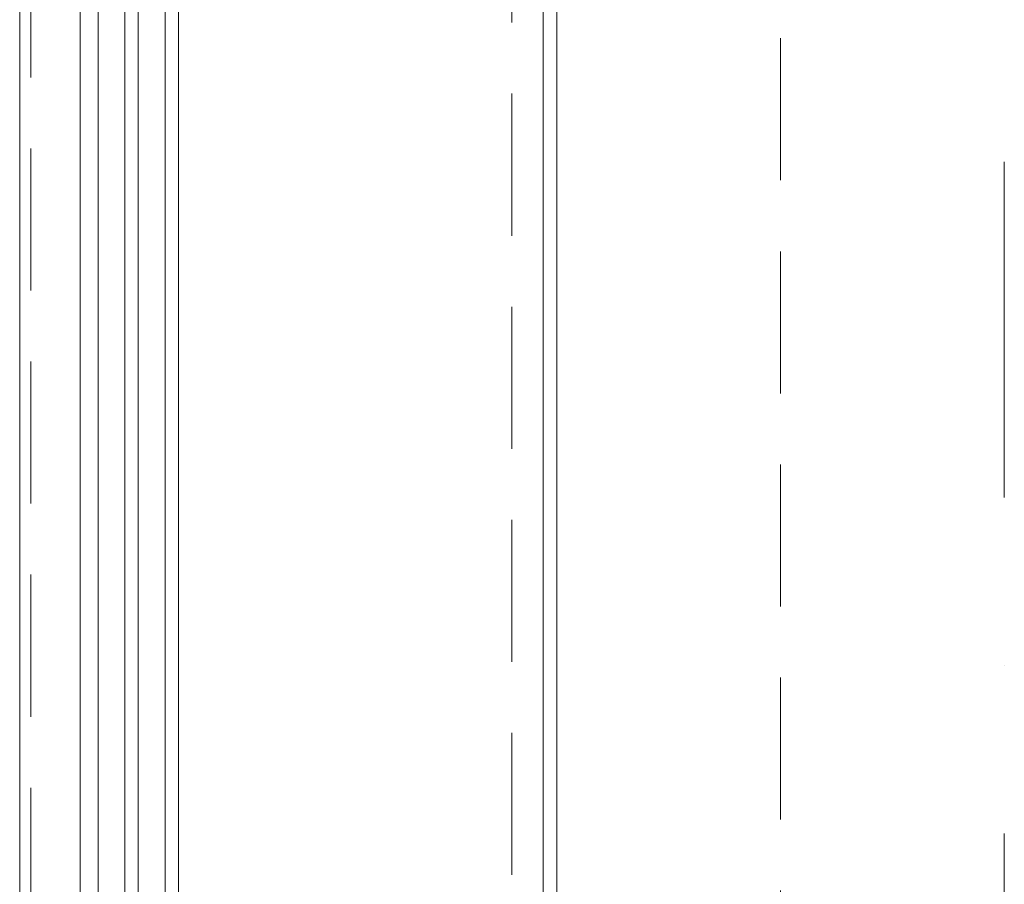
# Model space of a CAD drawing. Header units: millimetres. Extents: x 144573 to 336993, y 74252 to 247042.
# Tile 22 of 256: x 146721 to 147161, y 179784 to 180171. Entities that reach past the tile are written whole.
import ezdxf

# ---------------------------------------------------------------- set-up
doc = ezdxf.new("R2010")
doc.units = ezdxf.units.MM
doc.linetypes.add('CK_Čerchovaná 50', pattern=[6, 3, -1.5, 0, -1.5])
doc.linetypes.add('ČÁRKOVANÁ', pattern=[19.05, 12.7, -6.35])
doc.layers.add('FASÁDA DETAILNÍ', color=255, linetype='Continuous', lineweight=0)
doc.layers.add('TENKA', color=255, linetype='Continuous', lineweight=0)

msp = doc.modelspace()

# ---------------------------------------------------------------- linework, layer by layer
at = {"layer": 'FASÁDA DETAILNÍ'}
for p, q in [((146955.48, 181398.759), (146955.48, 179499.009)), ((146748.48, 179500.759), (146748.48, 180463.37)), ((146756.48, 180463.37), (146756.48, 179500.759)), ((146768.48, 179500.759), (146768.48, 180463.37)), ((146774.48, 180463.37), (146774.48, 179500.759)), ((146786.48, 179500.759), (146786.48, 180463.37)), ((146792.48, 180463.37), (146792.48, 179500.759))]:
    msp.add_line(p, q, dxfattribs=at)
for points in [[(173301.48, 174615.259), (146721.48, 174615.259), (146721.48, 198295.259), (173301.48, 198295.259)], [(173061.48, 174855.259), (146961.48, 174855.259), (146961.48, 198055.259), (173061.48, 198055.259)]]:
    msp.add_lwpolyline(points, close=True, dxfattribs=at)
at = {"layer": 'FASÁDA DETAILNÍ', "linetype": 'ČÁRKOVANÁ', "ltscale": 5}
for points in [[(173296.48, 174620.259), (146726.48, 174620.259), (146726.48, 198290.259), (173296.48, 198290.259)], [(173081.48, 174835.259), (146941.48, 174835.259), (146941.48, 198075.259), (173081.48, 198075.259)], [(172961.48, 174955.259), (147061.48, 174955.259), (147061.48, 197955.259), (172961.48, 197955.259)]]:
    msp.add_lwpolyline(points, close=True, dxfattribs=at)
at = {"layer": 'TENKA', "linetype": 'CK_Čerchovaná 50', "ltscale": 50}
msp.add_line((147161.48, 174855.259), (147161.48, 198055.259), dxfattribs=at)

doc.saveas('drawing.dxf')
